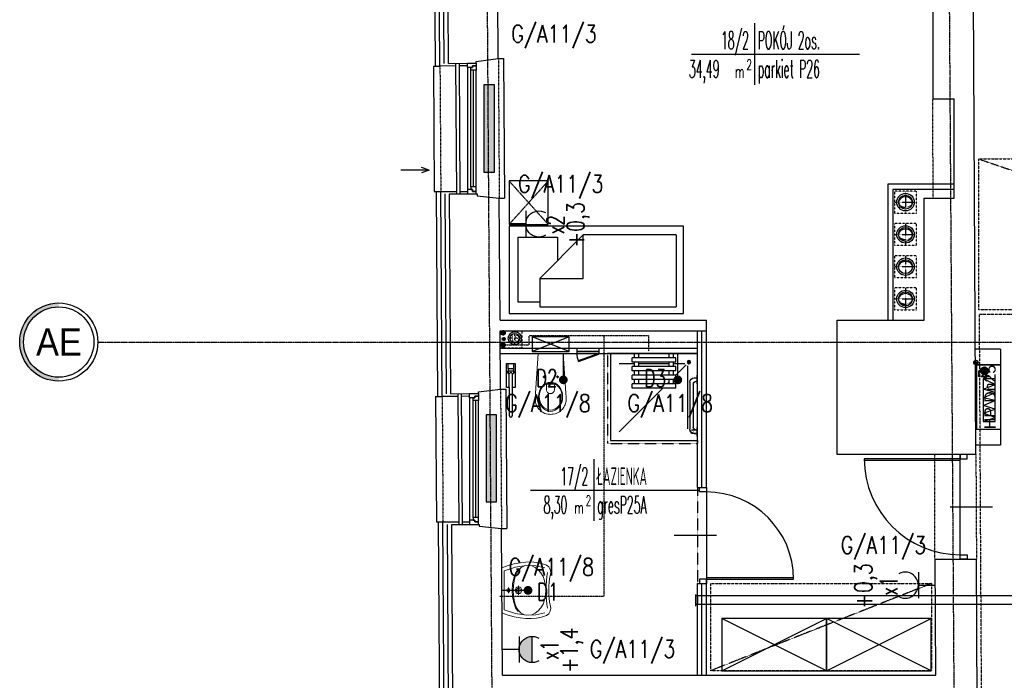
# Model space of a CAD drawing. Header units: inches. Extents: x -145354 to -97635, y 38777 to 78670.
# Tile 141 of 231: x -143289 to -142160, y 60739 to 61496. Entities that reach past the tile are written whole.
import ezdxf
from ezdxf.enums import TextEntityAlignment as Align

# ---------------------------------------------------------------- set-up
doc = ezdxf.new("R2010")
doc.units = ezdxf.units.IN
doc.header["$MEASUREMENT"] = 0
for name, pattern in [('00-inst$0$DASHDOT', [1, 0.5, -0.25, 0, -0.25]), ('CENTER', [2, 1.25, -0.25, 0.25, -0.25]), ('DASHDOT', [1, 0.5, -0.25, 0, -0.25]), ('DASHED', [0.75, 0.5, -0.25]), ('DASHED2', [0.375, 0.25, -0.125]), ('DIVIDE', [31.75, 12.7, -6.35, 0, -6.35, 0, -6.35]), ('HIDDEN', [0.375, 0.25, -0.125])]:
    doc.linetypes.add(name, pattern=pattern)
doc.layers.get('0').update_dxf_attribs({"color": 101})
for name, color, linetype in [('Drz---drzwi', 5, 'Continuous'), ('E-OPIS_POM', 6, 'Continuous'), ('E35', 6, 'Continuous'), ('E50', 3, 'Continuous'), ('Fas-balustrada-widok', 64, 'Continuous'), ('FLUID-W.22', 7, 'Continuous'), ('Ins-kan', 54, 'Continuous'), ('Ins-went', 141, 'Continuous'), ('Ins-went-opis', 141, 'Continuous'), ('Ins-wod', 152, 'Continuous'), ('m-went-wywiew', 1, 'Continuous'), ('Mpoż-rury', 121, 'Continuous'), ('Mppoż-piony-hydranty', 121, 'Continuous'), ('Mw-wc-rury', 160, 'DASHDOT'), ('Okn---okna', 5, 'Continuous'), ('Opis-spadki', 61, 'Continuous'), ('Os-osie glowne', 8, 'CENTER'), ('Os-osie-opis', 8, 'Continuous'), ('piony_K_nr', 240, 'Continuous'), ('Sc-cegla pelna', 32, 'Continuous'), ('Sc-cegla pustak', 42, 'Continuous'), ('Sc-gk', 120, 'Continuous'), ('Sc-gk-hatch', 8, 'Continuous'), ('Sc-izolacja term-obrys', 132, 'Continuous'), ('Sc-izolacja term-styropian', 151, 'STYROPIAN-KA'), ('Sc-nad', 5, 'DASHED2'), ('Sc-nadproza kon', 5, 'DASHED2'), ('stelaż_wc', 64, 'Continuous'), ('Suf-widok', 8, 'Continuous'), ('W-idok', 9, 'Continuous'), ('W-otwor-strop', 126, 'Continuous'), ('Wyp-grzejniki', 56, 'Continuous'), ('Wyp-meble', 155, 'Continuous'), ('Wyp-sanitar', 131, 'Continuous')]:
    doc.layers.add(name, color=color, linetype=linetype)
doc.styles.add('dwg_opis duży', font='ARIAL.TTF', dxfattribs={"width": 0.9})
doc.styles.add('KA wymiar', font='romans.shx', dxfattribs={"width": 0.6})
doc.styles.add('ROMANS', font='romans', dxfattribs={"width": 0.85})
doc.styles.add('TYTUL2', font='ARIAL.TTF')
doc.linetypes.add('BATTING', pattern='A,0.0001,-0.1,[134,ltypeshp.shx,S=0.1,R=0,X=-0.1,Y=0],-0.2,[134,ltypeshp.shx,S=0.1,R=180,X=0.1,Y=0],-0.1', length=0.4001)
doc.linetypes.add('STYROPIAN-KA', pattern='A,0.0001,-0.1,[135,ltypeshp.shx,S=0.1,R=0,X=-0.1,Y=0],0,[135,ltypeshp.shx,S=0.1,R=180,X=0.1,Y=0],-0.1', length=0.2001)

# ---------------------------------------------------------------- blocks, each defined once
blk = doc.blocks.new('pow')
for p, q in [((0, 0.523), (0, -0.523)), ((-1.075, 0), (1.78, 0))]:
    blk.add_line(p, q)
at = {"style": 'KA wymiar', "width": 0.6}
for s, height, p in [('2', 0.18, (-0.139, -0.27)), ('m', 0.21, (-0.333, -0.401))]:
    blk.add_text(s, height=height, dxfattribs=at).set_placement(p)
at = {"style": 'KA wymiar'}
for tag, width, p in [('01', 0.7, (-0.131, 0.084)), ('000.00', 0.6, (-0.364, -0.401))]:
    blk.add_attdef(tag, text='', height=0.3, dxfattribs=dict(at, width=width)).set_placement(p, align=Align.RIGHT)
blk.add_attdef('POMIESZCZENIE', (0.071, 0.084), '', height=0.3, dxfattribs=at)
at = {"style": 'KA wymiar', "width": 0.8}
blk.add_attdef('POSADZKA', (0.071, -0.401), '', height=0.3, dxfattribs=at)
blk = doc.blocks.new('g2')
at = {"layer": 'E35'}
blk.add_line((15, 19.3), (-15, 19.3), dxfattribs=at)
blk.add_arc((0, 34.3), 15, 150, 30, dxfattribs=at)
at = {"layer": 'E50'}
blk.add_line((0, 19.3), (0, 0), dxfattribs=at)
blk = doc.blocks.new('G1')
at = {"layer": 'E35'}
blk.add_hatch(color=256, dxfattribs=at).paths.add_polyline_path([(10, 22.85), (-10, 22.85, 1)])
for p, q in [((-10, 22.85), (10, 22.85)), ((10, 12.85), (-10, 12.85))]:
    blk.add_line(p, q, dxfattribs=at)
blk.add_arc((0, 22.85), 10, 150, 30, dxfattribs=at)
at = {"layer": 'E50'}
blk.add_line((0, 12.85), (0, 0), dxfattribs=at)
blk = doc.blocks.new('loz033')
blk.add_lwpolyline([(0, 200), (100, 200), (100, 0), (0, 0)], close=True)
for points in [[(87, 164.8), (87, 189.4), (12.4, 189.4), (12.4, 144.4), (39.4, 144.4)], [(9.8, 114.8), (59.8, 164.8)], [(59.8, 164.8), (59.8, 114.8), (9.8, 114.8)], [(59.8, 164.8), (92.6, 164.8), (92.6, 8.3)], [(9.8, 8.3), (9.8, 114.8)], [(9.8, 8.3), (92.6, 8.3)]]:
    blk.add_lwpolyline(points)
blk = doc.blocks.new('_szafka_nocna')
blk.add_lwpolyline([(-25, 0), (25, 0), (25, -45), (-25, -45)], close=True)
at = {"linetype": 'DASHED2'}
for points in [[(25, 0), (-25, -45)], [(-25, 0), (25, -45)]]:
    blk.add_lwpolyline(points, dxfattribs=at)
blk = doc.blocks.new('_0630_BRODZIK_NIEPELNOSPRAWNI')
for p, q in [((27.5, -5), (27.5, 0)), ((32.5, -5), (32.5, 0)), ((25, -10), (25, -5)), ((25, -5), (75, -5)), ((25, -10), (75, -10)), ((27.5, -15), (27.5, -10)), ((32.5, -15), (32.5, -10)), ((67.5, -5), (67.5, 0)), ((67.5, -15), (67.5, -10)), ((72.5, -5), (72.5, 0)), ((72.5, -15), (72.5, -10)), ((75, -10), (75, -5)), ((11.2, -86.7), (11.2, -14.3)), ((25, -25), (13.3, -13.3)), ((27.5, -11.6), (14.6, -11.6)), ((25, -20), (25, -15)), ((25, -15), (75, -15)), ((25, -20), (75, -20)), ((27.5, -25), (27.5, -20)), ((67.5, -11.6), (32.5, -11.6)), ((32.5, -25), (32.5, -20)), ((67.5, -25), (67.5, -20)), ((90, -11.6), (72.5, -11.6)), ((72.5, -25), (72.5, -20)), ((75, -20), (75, -15)), ((1, -25), (0, -25)), ((1, -25), (1, -35)), ((3.8, -28.1), (1, -28.1)), ((1.5, -31.9), (1, -31.9)), ((8.8, -33.1), (8.8, -86.9)), ((25, -30), (25, -25)), ((25, -25), (75, -25)), ((25, -30), (75, -30)), ((27.5, -35), (27.5, -30)), ((32.5, -35), (32.5, -30)), ((32.5, -35), (32.5, -30)), ((32.5, -32.5), (32.5, -32.5)), ((35, -35), (32.5, -32.5)), ((67.5, -35), (67.5, -30)), ((72.5, -35), (72.5, -30)), ((75, -30), (75, -25)), ((1, -35), (0, -35)), ((5, -35.4), (5, -84.6)), ((25, -40), (25, -35)), ((25, -35), (75, -35)), ((25, -40), (75, -40)), ((90, -90), (40, -40)), ((75, -40), (75, -35)), ((1, -85), (0, -85)), ((1, -85), (1, -95)), ((1, -88.1), (6.9, -88.1)), ((1.5, -88.1), (1, -88.1)), ((1, -91.9), (6.9, -91.9)), ((3.8, -91.9), (1, -91.9))]:
    blk.add_line(p, q)
blk.add_lwpolyline([(0, 0), (100, 0), (100, -100), (0, -100)], close=True)
at = {"linetype": 'DASHED', "ltscale": 0.5}
blk.add_lwpolyline([(103.5, 0), (103.5, -103.5), (0, -103.5)], dxfattribs=at)
for points in [[(100, 0), (103.5, 0)], [(1, -95), (0, -95)], [(0, -100), (0, -103.5)]]:
    blk.add_lwpolyline(points)
at = {"const_width": 0.35}
blk.add_lwpolyline([(6.9, -88.1, 1), (6.9, -91.9, 1)], format="xyb", close=True, dxfattribs=at)
for radius in [1.9, 0.901]:
    blk.add_circle((10, -10), radius)
for centre, radius, start, end in [((1.5, -35.4), 3.5, 0, 90), ((3.8, -33.1), 5, 0, 90), ((1.5, -84.6), 3.5, 270, 0), ((3.8, -86.9), 5, 270, 0)]:
    blk.add_arc(centre, radius, start, end)
blk = doc.blocks.new('_0630_UMYWALKA_NIEPEŁNOSPRAWNY')
at = {"lineweight": 0}
for points in [[(0, -54), (4.6, -54), (9.4, -54.3), (13.6, -54.7), (16.5, -55.3), (20.4, -56), (24, -55.6), (26.9, -54), (28.9, -51.1), (30.7, -45.5), (31.9, -39.7), (32.5, -33.6), (32.4, -27.4), (31.7, -20.9), (30.3, -14.2), (28.4, -7.2), (25.8, 0), (0, 0), (-25.8, 0), (-28.4, -7.2), (-30.3, -14.2), (-31.7, -20.9), (-32.4, -27.4), (-32.5, -33.6), (-31.9, -39.7), (-30.7, -45.5), (-28.9, -51.1), (-26.9, -54), (-24, -55.6), (-20.4, -56), (-16.5, -55.3), (-13.6, -54.7), (-9.4, -54.3), (-4.6, -54), (0, -54)], [(0, -5.7), (0.7, -5.9), (1.2, -6.2), (1.6, -6.8), (1.8, -7.5), (1.6, -8.2), (1.2, -8.7), (0.7, -9.1), (0, -9.2), (-0.7, -9.1), (-1.2, -8.7), (-1.6, -8.2), (-1.8, -7.5), (-1.6, -6.8), (-1.2, -6.2), (-0.7, -5.9), (0, -5.7)], [(0, -15.3), (1.5, -15.6), (2.7, -16.4), (3.5, -17.6), (3.8, -19), (3.5, -20.5), (2.7, -21.7), (1.5, -22.5), (0, -22.8), (-1.5, -22.5), (-2.7, -21.7), (-3.5, -20.5), (-3.8, -19), (-3.5, -17.6), (-2.7, -16.4), (-1.5, -15.6), (0, -15.3)], [(0, -16.7), (0.9, -16.9), (1.6, -17.4), (2.1, -18.1), (2.3, -19), (2.1, -19.9), (1.6, -20.6), (0.9, -21.1), (0, -21.3), (-0.9, -21.1), (-1.6, -20.6), (-2.1, -19.9), (-2.3, -19), (-2.1, -18.1), (-1.6, -17.4), (-0.9, -16.9), (0, -16.7)]]:
    blk.add_lwpolyline(points, close=True, dxfattribs=at)
for points in [[(25.7, -49.3), (28.1, -39), (28.5, -27.7), (26.6, -15.6), (22.5, -2.8), (0, -2.8), (-22.5, -2.8), (-26.6, -15.6), (-28.5, -27.7), (-28.1, -39), (-25.7, -49.3)], [(-3.3, -7.5), (3.3, -7.5)], [(0, -10.7), (0, -4.2)], [(-28.4, -30.1), (-27.9, -25.8), (-26.2, -22.2), (-23.5, -19.3), (-20, -16.9), (-15.8, -15.2), (-10.9, -14), (-5.6, -13.3), (0.1, -13), (5.7, -13.3), (11.1, -14), (15.9, -15.2), (20.1, -16.9), (23.6, -19.3), (26.3, -22.2), (28, -25.8), (28.6, -30.1)], [(-24.3, -18.7), (-19.8, -15.7), (-14, -13.6), (-7.3, -12.4), (0.1, -12), (7.4, -12.4), (14.1, -13.6), (19.9, -15.7), (24.4, -18.7)], [(5.3, -19), (-5.3, -19)], [(0, -24.3), (0, -13.8)], [(-28.4, -30.1), (-27.9, -34.4), (-26.2, -38.3), (-23.5, -41.8), (-20, -44.8), (-15.8, -47.2), (-11, -49), (-5.7, -50.2), (0, -50.6), (5.7, -50.2), (11, -49), (15.8, -47.2), (20.1, -44.8), (23.6, -41.8), (26.3, -38.3), (28, -34.4), (28.6, -30.1)], [(20.6, -52.5), (15.9, -51.6), (10.9, -51.1), (5.5, -50.7), (0, -50.5), (-5.5, -50.7), (-10.8, -51.1), (-15.9, -51.6), (-20.6, -52.5)]]:
    blk.add_lwpolyline(points, dxfattribs=at)
at = {"lineweight": 0, "const_width": 0.282}
for points in [[(-0.1, -20.4), (-0.1, -20.4)], [(-0.1, -21.4), (-0.1, -21.4)]]:
    blk.add_lwpolyline(points, dxfattribs=at)
blk = doc.blocks.new('_0630_DRZWI_100')
at = {"ltscale": 25}
for p, q in [((-4, -5), (-4, 0)), ((-4, 0), (-4, -5)), ((4, 0), (-4, 0)), ((4, -5), (4, 0)), ((4, -5), (4, 0)), ((-4, -105), (-4, -5)), ((-4, -5), (4, -5)), ((-15.7, -55), (32.9, -55)), ((-4, -105), (4, -105)), ((-4, -110), (-4, -105)), ((4, -110), (-4, -110)), ((4, -105), (4, -110)), ((4, -105), (4, -110))]:
    blk.add_line(p, q, dxfattribs=at)
at = {"ltscale": 7}
for p, q in [((-4, -5), (-104, -5)), ((-4, -6.8), (-104, -6.8))]:
    blk.add_line(p, q, dxfattribs=at)
blk.add_arc((-4, -5), 100, 180, 270)
blk = doc.blocks.new('_GJKHGJ')
at = {"ltscale": 25}
for p, q in [((-8, -5), (-8, 0)), ((-8, 0), (-8, -5)), ((0, 0), (-8, 0)), ((0, -5), (0, 0)), ((0, -5), (0, 0)), ((-8, -115), (-8, -5)), ((-8, -5), (0, -5)), ((-19.7, -60), (28.9, -60)), ((-8, -115), (0, -115)), ((-8, -120), (-8, -115)), ((0, -120), (-8, -120)), ((0, -115), (0, -120)), ((0, -115), (0, -120))]:
    blk.add_line(p, q, dxfattribs=at)
at = {"ltscale": 7}
for p, q in [((-8, -5), (-118, -5)), ((-8, -6.8), (-118, -6.8))]:
    blk.add_line(p, q, dxfattribs=at)
blk.add_arc((-8, -5), 110, 180, 270)
blk = doc.blocks.new('pion')
at = {"layer": 'Mpoż-rury', "color": 8}
for p, q in [((61204.1, 11079.3), (61204.1, 11073.3)), ((61201.1, 11076.3), (61207.1, 11076.3))]:
    blk.add_line(p, q, dxfattribs=at)
blk.add_circle((61204.1, 11076.3), 2.55, dxfattribs=at)
at = {"layer": 'Mpoż-rury'}
blk.add_circle((61204.1, 11076.3), 2, dxfattribs=at)
blk = doc.blocks.new('ramiak_okna')
at = {"layer": 'Okn---okna'}
for p, q in [((145, 10), (5, 10)), ((8, 6), (142, 6)), ((8, 3), (142, 3)), ((8, 0), (142, 0))]:
    blk.add_line(p, q, dxfattribs=at)
for points in [[(5, 10), (0, 10), (0, 0), (3, 0), (3, 4), (5, 4)], [(8, 6), (5, 6), (5, 4), (3, 4), (3, 0), (5, 0), (8, 0)], [(142, 6), (145, 6), (145, 4), (147, 4), (147, 0), (145, 0), (142, 0)], [(145, 10), (150, 10), (150, 0), (147, 0), (147, 4), (145, 4)]]:
    blk.add_lwpolyline(points, close=True, dxfattribs=at)
blk = doc.blocks.new('_gslkflhklgj')
at = {"linetype": '00-inst$0$DASHDOT', "ltscale": 5}
for p, q in [((7.5, 0), (-7.5, 0)), ((0, -7.5), (0, 7.5))]:
    blk.add_line(p, q, dxfattribs=at)
for radius in [7.5, 5.5]:
    blk.add_circle((0, 0), radius)
blk = doc.blocks.new('HP25')
at = {"layer": 'Mppoż-piony-hydranty'}
for p, q in [((-1492.3, 1506), (-1492.3, 1533)), ((-1492.3, 1533), (-1418.3, 1533)), ((-1469.7, 1527.1), (-1476.3, 1513.2)), ((-1427.4, 1527.1), (-1476.3, 1527.1)), ((-1476.3, 1527.1), (-1476.3, 1513.2)), ((-1464.4, 1513.2), (-1469.7, 1527.1)), ((-1460.5, 1527.1), (-1464.4, 1513.2)), ((-1454.5, 1513.2), (-1460.5, 1527.1)), ((-1451.5, 1527.1), (-1454.5, 1513.2)), ((-1445.9, 1513.2), (-1451.5, 1527.1)), ((-1441.6, 1527.1), (-1445.9, 1513.2)), ((-1437, 1513.2), (-1441.6, 1527.1)), ((-1432, 1527.1), (-1437, 1513.2)), ((-1427.4, 1513.2), (-1432, 1527.1)), ((-1427.4, 1513.2), (-1427.4, 1527.1)), ((-1418.3, 1533), (-1418.3, 1506)), ((-1489.8, 1515.2), (-1484.9, 1510.4)), ((-1489.8, 1514.9), (-1485.2, 1510.4)), ((-1489.8, 1514.7), (-1485.5, 1510.3)), ((-1489.8, 1514.4), (-1485.8, 1510.4)), ((-1489.7, 1515.7), (-1484.4, 1510.5)), ((-1489.7, 1515.4), (-1484.7, 1510.4)), ((-1489.7, 1514), (-1486.1, 1510.4)), ((-1489.7, 1513.7), (-1486.4, 1510.5)), ((-1489.6, 1515.9), (-1484.2, 1510.5)), ((-1489.5, 1516.3), (-1483.8, 1510.7)), ((-1489.5, 1516.1), (-1484, 1510.6)), ((-1489.4, 1516.5), (-1483.6, 1510.7)), ((-1489.3, 1516.7), (-1483.4, 1510.8)), ((-1489.2, 1516.9), (-1483.2, 1510.9)), ((-1489.1, 1517.1), (-1483.1, 1511)), ((-1489, 1517.2), (-1482.9, 1511.2)), ((-1488.8, 1517.4), (-1482.7, 1511.3)), ((-1488.7, 1517.6), (-1482.6, 1511.4)), ((-1488.6, 1517.7), (-1482.4, 1511.5)), ((-1488.4, 1517.9), (-1482.3, 1511.7)), ((-1488.3, 1518), (-1482.1, 1511.8)), ((-1488.1, 1518.1), (-1482, 1512)), ((-1488, 1518.2), (-1481.9, 1512.1)), ((-1487.8, 1518.4), (-1481.8, 1512.3)), ((-1487.6, 1518.5), (-1481.7, 1512.5)), ((-1487.5, 1518.6), (-1481.6, 1512.7)), ((-1487.3, 1518.7), (-1481.5, 1512.9)), ((-1487.1, 1518.7), (-1481.4, 1513.1)), ((-1486.9, 1518.8), (-1481.3, 1513.3)), ((-1486.7, 1518.9), (-1481.2, 1513.5)), ((-1486.4, 1519), (-1481.2, 1513.7)), ((-1486.2, 1519), (-1481.1, 1513.9)), ((-1486, 1519), (-1481.1, 1514.2)), ((-1485.7, 1519.1), (-1481.1, 1514.4)), ((-1485.4, 1519.1), (-1481.1, 1514.7)), ((-1485.1, 1519.1), (-1481.1, 1515)), ((-1484.8, 1519), (-1481.1, 1515.3)), ((-1484.5, 1519), (-1481.2, 1515.7)), ((-1484.1, 1518.9), (-1481.3, 1516.1)), ((-1483.6, 1518.7), (-1481.5, 1516.5)), ((-1483, 1518.3), (-1481.8, 1517.2)), ((-1480.9, 1514.4), (-1478.9, 1510.4)), ((-1479.1, 1520.4), (-1477.5, 1513.4)), ((-1478.9, 1510.4), (-1479.1, 1520.4)), ((-1477.5, 1513.4), (-1477, 1517.5)), ((-1418.3, 1506), (-1492.3, 1506)), ((-1489.6, 1513.3), (-1486.8, 1510.6)), ((-1489.4, 1512.8), (-1487.3, 1510.8)), ((-1488.9, 1512.1), (-1488, 1511.2)), ((-1485.3, 1510.5), (-1485.3, 1507.7)), ((-1485.3, 1507.7), (-1478.5, 1507.7)), ((-1476.3, 1513.2), (-1427.4, 1513.2))]:
    blk.add_line(p, q, dxfattribs=at)
blk.add_circle((-1485.4, 1514.7), 4.36, dxfattribs=at)
blk = doc.blocks.new('_0630_WC_NIEPEŁNOSPRAWNY')
at = {"lineweight": 0}
for p, q in [((-14.3, 0), (-17.5, -45.7)), ((-14.3, 0), (14.3, 0)), ((14.3, 0), (17.2, -45.7)), ((-8, -27), (-9.4, -27)), ((-8, -27), (-8, -25.5)), ((-8, -27), (-6.5, -27)), ((-8, -27), (-8, -28.4)), ((7.5, -27), (6.1, -27)), ((7.5, -27), (7.5, -25.5)), ((7.5, -27), (9, -27)), ((7.5, -27), (7.5, -28.4)), ((-4.4, -36.5), (-4.4, -41.8)), ((-3.5, -35.2), (4, -35.2)), ((4.9, -36.5), (4.9, -41.8)), ((-17.5, -45.7), (-17.8, -50.1)), ((-17.8, -50.1), (-17.8, -54.7)), ((-17.8, -54.7), (-17.5, -56.1)), ((-17.5, -56.1), (-17.1, -57.5)), ((17.5, -56.1), (17.1, -57.5)), ((17.2, -45.7), (17.5, -50.1)), ((17.5, -50.1), (17.5, -54.7)), ((17.5, -54.7), (17.5, -56.1)), ((-17.1, -57.5), (-16.6, -58.9)), ((-16.6, -58.9), (-16, -60.3)), ((-16, -60.3), (-15.2, -61.6)), ((-15.2, -61.6), (-14.4, -62.8)), ((-14.4, -62.8), (-13.4, -64)), ((-13.4, -64), (-11.8, -65.6)), ((-11.8, -65.6), (-10, -66.9)), ((-10, -66.9), (-8.7, -67.7)), ((-8.7, -67.7), (-6.5, -68.8)), ((8.7, -67.7), (6.5, -68.8)), ((10, -66.9), (8.7, -67.7)), ((11.8, -65.6), (10, -66.9)), ((13.4, -64), (11.8, -65.6)), ((14.4, -62.8), (13.4, -64)), ((15.2, -61.6), (14.4, -62.8)), ((16, -60.3), (15.2, -61.6)), ((16.6, -58.9), (16, -60.3)), ((17.1, -57.5), (16.6, -58.9)), ((-6.5, -68.8), (-5.1, -69.2)), ((-5.1, -69.2), (-3, -69.7)), ((-3, -69.7), (-1.5, -69.9)), ((-1.5, -69.9), (0, -70)), ((1.5, -69.9), (0, -70)), ((3, -69.7), (1.5, -69.9)), ((5.1, -69.2), (3, -69.7)), ((6.5, -68.8), (5.1, -69.2))]:
    blk.add_line(p, q, dxfattribs=at)
for centre, radius, start, end in [((-3.2, -36.4), 1.2, 102.2339, 185.8899), ((0.3, -41.5), 4.7, 182.8022, 357.1978), ((3.7, -36.4), 1.2, 354.1101, 77.7661)]:
    blk.add_arc(centre, radius, start, end, dxfattribs=at)
for centre, major_axis, ratio in [((0.1, -49.8), (0, -16.8), 0.823529), ((0.1, -49.5), (0, -15.5), 0.845174)]:
    blk.add_ellipse(centre, major_axis=major_axis, ratio=ratio, dxfattribs=at)
for centre in [(-8, -27), (7.5, -27)]:
    blk.add_ellipse(centre, major_axis=(0.599, 0.599), ratio=1, start_param=5.497787, end_param=11.780972, dxfattribs=at)
blk = doc.blocks.new('0630_STRZAŁKA')
at = {"ltscale": 0.5}
for points in [[(0, 0), (-3, -8.6)], [(0, 0), (0, -32.4)], [(0, 0), (3, -8.6)]]:
    blk.add_lwpolyline(points, dxfattribs=at)
blk = doc.blocks.new('grzejnik_100')
at = {"layer": 'Wyp-grzejniki'}
h = blk.add_hatch(dxfattribs=at)
h.set_pattern_fill('DOTS', color=256, scale=0.5, style=0)
h.set_pattern_definition([(0, (-77492.90915, 37823.9399), (0.396875, 0.79375), [0, -0.79375])])
h.paths.add_polyline_path([(0, -100), (12, -100), (12, 0), (0, 0)])
blk.add_lwpolyline([(12, 0), (0, 0), (0, -100), (12, -100)], close=True, dxfattribs=at)
blk = doc.blocks.new('W160')
at = {"layer": 'm-went-wywiew', "color": 254, "linetype": 'HIDDEN'}
for p, q in [((-141996.4, 41106.1), (-141996.4, 41081.6)), ((-142008.7, 41093.8), (-141984.1, 41093.8))]:
    blk.add_line(p, q, dxfattribs=at)
at = {"layer": 'm-went-wywiew', "color": 254}
blk.add_circle((-141996.4, 41093.8), 10, dxfattribs=at)
at = {"layer": 'm-went-wywiew'}
blk.add_circle((-141996.4, 41093.8), 8, dxfattribs=at)
blk = doc.blocks.new('_opis_osi')
blk.add_hatch(color=256).paths.add_polyline_path([(32, -32), (28.8, -32, -1), (-28.8, -32), (-32, -32, 1)])
for radius in [32, 28.8]:
    blk.add_circle((0, -32), radius)
at = {"style": 'dwg_opis duży', "width": 0.9}
blk.add_attdef('AXNAMEV', text='', height=22.4, rotation=90, dxfattribs=at).set_placement((0, -32), align=Align.MIDDLE_CENTER)
blk = doc.blocks.new('*U1790')
at = {"color": 0, "linetype": 'ByBlock', "lineweight": -2}
blk.add_circle((0, 0), 80, dxfattribs=at)
at = {"color": 4, "linetype": 'DASHED'}
blk.add_ellipse((0, 0), major_axis=(0, 80), ratio=0.75, start_param=0, end_param=3.141593, dxfattribs=at)
blk = doc.blocks.new('*U1789')
at = {"color": 0, "linetype": 'ByBlock', "lineweight": -2}
blk.add_circle((0, 0), 80, dxfattribs=at)
at = {"color": 4, "linetype": 'DASHED'}
blk.add_ellipse((0, 0), major_axis=(0, 80), ratio=0.75, start_param=0, end_param=3.141593, dxfattribs=at)
at = {"color": 4, "linetype": 'Continuous'}
blk.add_ellipse((0, 0), major_axis=(0, 80), ratio=0.75, start_param=3.141593, end_param=6.283185, dxfattribs=at)
blk = doc.blocks.new('*U1780')
at = {"color": 0, "linetype": 'ByBlock', "lineweight": -2}
blk.add_circle((0, 0), 80, dxfattribs=at)
at = {"color": 4, "linetype": 'DASHED'}
blk.add_ellipse((0, 0), major_axis=(0, 80), ratio=0.75, start_param=0, end_param=3.141593, dxfattribs=at)
at = {"color": 4, "linetype": 'Continuous'}
blk.add_ellipse((0, 0), major_axis=(0, 80), ratio=0.75, start_param=3.141593, end_param=6.283185, dxfattribs=at)
blk = doc.blocks.new('*U1781')
at = {"color": 0, "linetype": 'ByBlock', "lineweight": -2}
blk.add_circle((0, 0), 80, dxfattribs=at)
at = {"color": 4, "linetype": 'Continuous'}
blk.add_ellipse((0, 0), major_axis=(0, 80), ratio=0.75, start_param=3.141593, end_param=6.283185, dxfattribs=at)
blk = doc.blocks.new('*U1779')
at = {"color": 0, "linetype": 'ByBlock', "lineweight": -2}
blk.add_circle((0, 0), 80, dxfattribs=at)
at = {"color": 4, "linetype": 'DASHED'}
blk.add_ellipse((0, 0), major_axis=(0, 80), ratio=0.75, start_param=0, end_param=3.141593, dxfattribs=at)
blk = doc.blocks.new('*U1782')
at = {"color": 0, "linetype": 'ByBlock', "lineweight": -2}
blk.add_circle((0, 0), 80, dxfattribs=at)
at = {"color": 4, "linetype": 'Continuous'}
blk.add_ellipse((0, 0), major_axis=(0, 80), ratio=0.75, start_param=3.141593, end_param=6.283185, dxfattribs=at)
blk = doc.blocks.new('rewizja')
at = {"layer": 'Wyp-meble'}
for p, q in [((-25, 6), (-25, 0)), ((-25, 6), (0, 6)), ((-25, 4), (-25, 2)), ((0, 2), (-25, 2)), ((0, 6), (0, 0)), ((0, 0), (-25, 0))]:
    blk.add_line(p, q, dxfattribs=at)
blk.add_lwpolyline([(-23.2, -9.5), (0.3, -0.9), (0, 0), (-23.5, -8.6)], close=True, dxfattribs=at)
blk.add_arc((0, 0), 25, 180, 202.2924, dxfattribs=at)
blk = doc.blocks.new('pion_woda')
at = {"layer": 'Ins-wod'}
for p, q in [((3, 0), (-3, 0)), ((0, 3), (0, -3))]:
    blk.add_line(p, q, dxfattribs=at)
for radius in [2.55, 2]:
    blk.add_circle((0, 0), radius, dxfattribs=at)
blk = doc.blocks.new('pion_mały')
at = {"layer": 'Ins-wod'}
for p, q in [((0, 2.1), (0, -2.1)), ((2.1, 0), (-2.1, 0))]:
    blk.add_line(p, q, dxfattribs=at)
for radius in [1.79, 1.4]:
    blk.add_circle((0, 0), radius, dxfattribs=at)
blk = doc.blocks.new('piony_W')
for name, p in [('pion_woda', (-6.9, 0.8)), ('pion_mały', (0, 0)), ('pion_woda', (6.9, 0.8))]:
    blk.add_blockref(name, p)
blk = doc.blocks.new('barierka_stojąca')
at = {"layer": 'Wyp-sanitar'}
for p, q in [((0, -27.4), (0, 0)), ((0, 0), (10, 0)), ((2, -6), (2, 0)), ((2, 0), (8, 0)), ((8, 0), (8, -6)), ((10, 0), (10, -27.4)), ((0.8, -9.5), (0.7, -9.5)), ((0.7, -9.5), (0.7, -9.5)), ((0.7, -9.5), (0.7, -9.6)), ((0.7, -9.6), (0.7, -9.6)), ((0.7, -9.6), (0.7, -9.7)), ((0.7, -9.7), (0.7, -9.7)), ((0.7, -9.7), (0.7, -9.8)), ((0.7, -9.8), (0.7, -9.9)), ((0.7, -9.9), (0.7, -9.9)), ((0.7, -9.9), (0.7, -10)), ((0.7, -10), (0.7, -10)), ((0.7, -10), (0.7, -10.1)), ((0.7, -10.1), (0.7, -10.1)), ((0.7, -10.1), (0.8, -10.1)), ((0.9, -9.3), (0.8, -9.4)), ((0.8, -9.4), (0.8, -9.4)), ((0.8, -9.4), (0.8, -9.5)), ((0.8, -10.1), (0.8, -10.2)), ((0.8, -10.2), (0.8, -10.2)), ((0.8, -10.2), (0.9, -10.2)), ((1, -9.3), (0.9, -9.3)), ((0.9, -9.3), (0.9, -9.3)), ((0.9, -10.2), (0.9, -10.3)), ((0.9, -10.3), (1, -10.3)), ((1.1, -9.3), (1, -9.3)), ((1, -9.3), (1, -9.3)), ((1, -10.3), (1, -10.3)), ((1, -10.3), (1.1, -10.3)), ((1.2, -9.3), (1.1, -9.3)), ((1.1, -9.3), (1.1, -9.3)), ((1.1, -10.3), (1.1, -10.3)), ((1.2, -9.1), (1.2, -10.5)), ((1.7, -9.1), (1.2, -9.1)), ((1.2, -9.3), (1.2, -9.3)), ((1.2, -9.4), (1.7, -9.4)), ((1.2, -10.2), (1.7, -10.2)), ((1.2, -10.5), (1.7, -10.5)), ((1.7, -10.5), (1.7, -9.1)), ((8, -6), (2, -6)), ((2, -6), (2, -11.5)), ((2, -8.2), (8, -8.2)), ((3.3, -11.5), (5, -9.8)), ((5, -9.8), (6.6, -11.5)), ((8, -6), (8, -11.5)), ((8.3, -9.1), (8.3, -10.5)), ((8.8, -9.1), (8.3, -9.1)), ((8.8, -9.4), (8.3, -9.4)), ((8.8, -10.2), (8.3, -10.2)), ((8.3, -10.5), (8.8, -10.5)), ((8.8, -10.5), (8.8, -9.1)), ((8.8, -9.3), (8.8, -9.3)), ((8.8, -9.3), (8.8, -9.3)), ((8.8, -9.3), (8.9, -9.3)), ((8.9, -10.3), (8.8, -10.3)), ((8.9, -9.3), (8.9, -9.3)), ((8.9, -9.3), (9, -9.3)), ((9, -10.3), (8.9, -10.3)), ((8.9, -10.3), (8.9, -10.3)), ((9, -9.3), (9, -9.3)), ((9, -9.3), (9.1, -9.3)), ((9.1, -10.2), (9, -10.3)), ((9, -10.3), (9, -10.3)), ((9.1, -9.3), (9.1, -9.4)), ((9.1, -9.4), (9.2, -9.4)), ((9.2, -10.2), (9.1, -10.2)), ((9.1, -10.2), (9.1, -10.2)), ((9.2, -9.4), (9.2, -9.5)), ((9.2, -9.5), (9.2, -9.5)), ((9.2, -9.5), (9.3, -9.5)), ((9.3, -10.1), (9.2, -10.1)), ((9.2, -10.1), (9.2, -10.1)), ((9.2, -10.1), (9.2, -10.2)), ((9.3, -9.5), (9.3, -9.6)), ((9.3, -9.6), (9.3, -9.6)), ((9.3, -9.6), (9.3, -9.7)), ((9.3, -9.7), (9.3, -9.7)), ((9.3, -9.7), (9.3, -9.8)), ((9.3, -9.8), (9.3, -9.9)), ((9.3, -9.9), (9.3, -9.9)), ((9.3, -9.9), (9.3, -10)), ((9.3, -10), (9.3, -10)), ((9.3, -10), (9.3, -10.1)), ((2, -11.5), (3.3, -11.5)), ((3.3, -27.4), (3.3, -11.5)), ((6.6, -11.5), (6.6, -27.4)), ((6.6, -11.5), (8, -11.5)), ((3.3, -27.4), (0, -27.4)), ((3.3, -27.4), (3.3, -59.9)), ((10, -27.4), (6.6, -27.4)), ((6.6, -27.4), (6.6, -59.9))]:
    blk.add_line(p, q, dxfattribs=at)
blk.add_arc((5, -59.9), 1.65, 180, 0, dxfattribs=at)

msp = doc.modelspace()

# ---------------------------------------------------------------- linework, layer by layer
at = {"layer": 'E35'}
for p, q in [((-142665.45, 61083.2), (-142665.45, 61113.2)), ((-142534.15, 61083.2), (-142534.15, 61113.2)), ((-142735.97, 60841.8), (-142705.97, 60841.8))]:
    msp.add_line(p, q, dxfattribs=at)
at = {"layer": 'E35', "const_width": 5}
for points in [[(-142665.45, 61085.7, 1), (-142665.45, 61080.7, 1)], [(-142534.15, 61085.7, 1), (-142534.15, 61080.7, 1)], [(-142705.97, 60844.3, -1), (-142705.97, 60839.3, -1)]]:
    msp.add_lwpolyline(points, format="xyb", close=True, dxfattribs=at)
at = {"layer": 'Fas-balustrada-widok'}
for p, q in [((-142789, 61446.21), (-142788, 61296.37)), ((-142785, 61446.24), (-142784, 61296.37)), ((-142786.47, 61067.22), (-142785.47, 60917.38)), ((-142782.47, 61067.25), (-142781.47, 60917.38))]:
    msp.add_line(p, q, dxfattribs=at)
at = {"layer": 'Ins-went'}
for p, q in [((-142513.42, 60823.69), (-142513.42, 60837.19)), ((-142511.42, 60835.44), (-142513.42, 60835.44)), ((-142511.42, 60825.44), (-142511.42, 60835.44)), ((-142109.82, 60835.44), (-142511.42, 60835.44)), ((-142511.42, 60835.44), (-142511.42, 60825.44)), ((-142511.42, 60825.44), (-142513.42, 60825.44)), ((-142109.82, 60825.44), (-142511.42, 60825.44))]:
    msp.add_line(p, q, dxfattribs=at)
at = {"layer": 'Mw-wc-rury', "ltscale": 0.8}
for p, q in [((-142704.57, 61123.17), (-142704.57, 61133.92)), ((-142704.57, 61133.92), (-142567.67, 61133.92)), ((-142618.72, 60835.13), (-142618.72, 61133.92)), ((-142567.67, 61133.92), (-142567.67, 61116.09)), ((-142732.55, 61123.17), (-142704.57, 61123.17)), ((-142738.31, 60835.13), (-142618.72, 60835.13))]:
    msp.add_line(p, q, dxfattribs=at)
at = {"layer": 'Os-osie glowne'}
for p, q in [((-142728.57, 57943.12), (-142756.37, 62104.61)), ((-142198.56, 57943.12), (-142226.36, 62104.61))]:
    msp.add_line(p, q, dxfattribs=at)
msp.add_lwpolyline([(-143199.4, 61126.54), (-138010.88, 61126.54)], dxfattribs=at)
at = {"layer": 'Sc-cegla pelna'}
for p, q in [((-142740.01, 61451.54), (-142741.41, 61661.55)), ((-142241.79, 61661.55), (-142241.79, 61405.55)), ((-142192.27, 60997.57), (-142195.87, 61661.55)), ((-142241.79, 61405.55), (-142217.22, 61405.55)), ((-142738, 61151.55), (-142738.94, 61291.55)), ((-142251.41, 61151.55), (-142251.41, 61291.55)), ((-142251.41, 61291.55), (-142217.22, 61291.55)), ((-142738, 61151.55), (-142501.41, 61151.55)), ((-142501.41, 61139.55), (-142501.41, 61151.55)), ((-142351.41, 61151.55), (-142251.41, 61151.55)), ((-142351.41, 60997.55), (-142351.41, 61151.55)), ((-142737.48, 61072.55), (-142737.92, 61139.55)), ((-142737.92, 61139.55), (-142501.41, 61139.55)), ((-142192.27, 60997.57), (-142351.41, 60997.55)), ((-142735.29, 60744.61), (-142736.41, 60912.55)), ((-142238.27, 60744.61), (-142239.16, 60877.57)), ((-142239.16, 60877.57), (-142191.62, 60877.57)), ((-142190.67, 60702.55), (-142191.62, 60877.57))]:
    msp.add_line(p, q, dxfattribs=at)
for points in [[(-142797, 61446.16), (-142798.83, 61718.55), (-142511.79, 61718.55)], [(-142797, 61446.16), (-142765.46, 61446.37), (-142765.47, 61448.37), (-142740.01, 61451.54)], [(-142217.22, 61291.55), (-142217.22, 61405.55)], [(-142796, 61296.37), (-142764.45, 61296.38), (-142764.44, 61294.38), (-142738.93, 61291.55)], [(-142794.47, 61067.17), (-142796, 61296.37)], [(-142251.41, 61151.55), (-142251.41, 61291.55)], [(-142794.47, 61067.17), (-142762.92, 61067.38), (-142762.93, 61069.38), (-142737.48, 61072.55)], [(-142793.47, 60917.38), (-142761.92, 60917.38), (-142761.9, 60915.38), (-142736.39, 60912.55)], [(-142791.64, 60643.67), (-142793.47, 60917.38)], [(-142735.29, 60744.61), (-142478.9, 60744.61)], [(-142478.9, 60744.61), (-142238.27, 60744.61)]]:
    msp.add_lwpolyline(points, dxfattribs=at)
at = {"layer": 'Sc-cegla pustak'}
for p, q in [((-142164.1, 61118.32), (-142192.93, 61118.32)), ((-142164.1, 61118.32), (-142164.1, 61100.32)), ((-142164.1, 61100.32), (-142192.83, 61100.32)), ((-142164.1, 61026.32), (-142192.43, 61026.32)), ((-142164.1, 61026.32), (-142164.1, 61008.32)), ((-142164.1, 61008.32), (-142192.33, 61008.32))]:
    msp.add_line(p, q, dxfattribs=at)
at = {"layer": 'Sc-gk'}
for p, q in [((-142293.45, 61307.67), (-142293.45, 61151.55)), ((-142217.22, 61307.67), (-142293.45, 61307.67)), ((-142287.45, 61301.67), (-142287.45, 61151.55)), ((-142217.22, 61301.67), (-142287.45, 61301.67)), ((-142511.41, 60959.61), (-142511.41, 61139.55)), ((-142501.41, 60959.61), (-142501.41, 61139.55)), ((-142737.75, 61119.55), (-142511.41, 61119.55)), ((-142737.75, 61113.55), (-142511.41, 61113.55)), ((-142511.41, 60744.61), (-142511.41, 60849.61)), ((-142501.41, 60744.61), (-142501.41, 60849.61))]:
    msp.add_line(p, q, dxfattribs=at)
for points in [[(-142511.41, 60959.61), (-142501.41, 60959.61)], [(-142511.41, 60849.61), (-142501.41, 60849.61)]]:
    msp.add_lwpolyline(points, dxfattribs=at)
at = {"layer": 'Sc-gk-hatch', "linetype": 'BATTING', "ltscale": 0.22}
for p, q in [((-142506.41, 60959.61), (-142506.41, 61139.55)), ((-142506.41, 60744.61), (-142506.41, 60849.61))]:
    msp.add_line(p, q, dxfattribs=at)
at = {"layer": 'Sc-izolacja term-obrys'}
for points in [[(-142788.98, 61443.21), (-142806.98, 61443.09), (-142808.89, 61728.55), (-142508.79, 61728.55), (-142508.79, 61710.55)], [(-142775.46, 61443.31), (-142784.98, 61443.24)], [(-142786.45, 61064.22), (-142804.45, 61064.1), (-142806.02, 61299.37), (-142788.02, 61299.37)], [(-142784.02, 61299.37), (-142775.46, 61299.37)], [(-142772.93, 61064.31), (-142782.45, 61064.25)], [(-142783.62, 60640.72), (-142801.62, 60640.6), (-142803.49, 60920.38), (-142785.49, 60920.38)], [(-142781.49, 60920.38), (-142772.93, 60920.38)]]:
    msp.add_lwpolyline(points, dxfattribs=at)
at = {"layer": 'Sc-izolacja term-styropian', "linetype": 'BATTING', "ltscale": 0.25}
for points in [[(-142802, 61446.13), (-142803.86, 61723.55), (-142511.79, 61723.55)], [(-142799.47, 61067.13), (-142801, 61296.34)], [(-142796.64, 60643.63), (-142798.47, 60917.34)]]:
    msp.add_lwpolyline(points, dxfattribs=at)
at = {"layer": 'Sc-nad'}
msp.add_line((-142511.41, 60959.61), (-142511.41, 60849.61), dxfattribs=at)
at = {"layer": 'Sc-nadproza kon', "linetype": 'DASHDOT', "ltscale": 0.5}
for p, q in [((-142740.01, 61451.54), (-142738.93, 61291.55)), ((-142806.98, 61443.09), (-142806.02, 61299.37)), ((-142241.22, 61291.55), (-142241.79, 61405.55)), ((-142804.45, 61064.1), (-142803.49, 60920.38)), ((-142737.48, 61072.55), (-142736.39, 60912.55))]:
    msp.add_line(p, q, dxfattribs=at)
for points in [[(-142239.16, 60877.57), (-142239.3, 60997.56)], [(-142192.27, 60997.57), (-142191.62, 60877.57)]]:
    msp.add_lwpolyline(points, dxfattribs=at)
at = {"layer": 'stelaż_wc', "ltscale": 5}
for p, q in [((-142658.75, 61115.55), (-142701.25, 61132.55)), ((-142658.75, 61132.55), (-142701.25, 61115.55))]:
    msp.add_line(p, q, dxfattribs=at)
msp.add_lwpolyline([(-142701.25, 61115.55), (-142658.75, 61115.55), (-142658.75, 61132.55), (-142701.25, 61132.55)], close=True, dxfattribs=at)
at = {"layer": 'Suf-widok', "linetype": 'DIVIDE', "ltscale": 0.02}
for p, q in [((-142189.03, 61336.49), (-141681.64, 61163.54)), ((-142174.44, 58632.13), (-142188.15, 61158.54)), ((-142243.27, 60849.61), (-142496.41, 60749.61))]:
    msp.add_line(p, q, dxfattribs=at)
for points in [[(-142189.03, 61336.49), (-141681.64, 61336.49), (-141681.64, 61163.54), (-142189.03, 61163.54)], [(-142496.41, 60849.61), (-142243.27, 60849.61), (-142243.27, 60749.61), (-142496.41, 60749.61)]]:
    msp.add_lwpolyline(points, close=True, dxfattribs=at)
msp.add_lwpolyline([(-142188.15, 61158.54), (-141998.53, 61158.54), (-141988.47, 58631.43), (-142174.44, 58632.13)], dxfattribs=at)
at = {"layer": 'W-idok'}
for p, q in [((-142734.01, 61451.58), (-142732.94, 61291.58)), ((-142731.48, 61072.59), (-142730.41, 60912.58))]:
    msp.add_line(p, q, dxfattribs=at)
for points in [[(-142811.98, 61443.06), (-142813.93, 61733.55), (-142508.79, 61733.55)], [(-142740.01, 61451.54), (-142734.01, 61451.58)], [(-142814.45, 61443.04), (-142806.98, 61443.09)], [(-142814.45, 61443.04), (-142813.49, 61299.32), (-142806.02, 61299.37)], [(-142809.45, 61064.07), (-142811.02, 61299.34)], [(-142738.94, 61291.54), (-142732.94, 61291.58)], [(-142811.95, 61064.05), (-142804.45, 61064.1)], [(-142811.95, 61064.05), (-142810.99, 60920.33), (-142803.49, 60920.38)], [(-142737.48, 61072.55), (-142731.48, 61072.59)], [(-142806.62, 60640.57), (-142808.49, 60920.34)], [(-142736.41, 60912.55), (-142730.41, 60912.59)]]:
    msp.add_lwpolyline(points, dxfattribs=at)
at = {"layer": 'W-otwor-strop', "linetype": 'DASHED2', "ltscale": 0.3}
for points in [[(-142285.45, 61274.54), (-142260.45, 61274.54), (-142260.45, 61299.54), (-142285.45, 61299.54)], [(-142285.45, 61237.54), (-142260.45, 61237.54), (-142260.45, 61262.54), (-142285.45, 61262.54)], [(-142285.45, 61200.54), (-142260.45, 61200.54), (-142260.45, 61225.54), (-142285.45, 61225.54)], [(-142285.45, 61163.54), (-142260.45, 61163.54), (-142260.45, 61188.54), (-142285.45, 61188.54)], [(-142737.92, 61119.55), (-142737.92, 61139.55), (-142712.92, 61139.55), (-142712.92, 61119.55)], [(-142737.92, 61119.55), (-142737.92, 61139.55), (-142712.92, 61139.55), (-142712.92, 61119.55)]]:
    msp.add_lwpolyline(points, close=True, dxfattribs=at)
at = {"layer": 'Wyp-meble'}
for points in [[(-142363.73, 60749.55), (-142363.73, 60809.55), (-142483.73, 60809.55), (-142483.73, 60749.55)], [(-142243.73, 60749.55), (-142243.73, 60809.55), (-142363.73, 60809.55), (-142363.73, 60749.55)]]:
    msp.add_lwpolyline(points, close=True, dxfattribs=at)
for points in [[(-142363.73, 60749.55), (-142483.73, 60809.55)], [(-142483.73, 60749.55), (-142363.73, 60809.55)], [(-142243.73, 60749.55), (-142363.73, 60809.55)], [(-142363.73, 60749.55), (-142243.73, 60809.55)]]:
    msp.add_lwpolyline(points, dxfattribs=at)

# ---------------------------------------------------------------- block references
at = {"rotation": 90}
msp.add_blockref('piony_W', (-142733.79, 61130.08), dxfattribs=at)
for name, p in [('rewizja', (-142624.91, 61113.55)), ('barierka_stojąca', (-142730.73, 61101.79))]:
    msp.add_blockref(name, p)
at = {"layer": 'Drz---drzwi'}
msp.add_blockref('_GJKHGJ', (-142202.25, 60997.57), dxfattribs=at)
at = {"layer": 'Drz---drzwi', "rotation": 180}
msp.add_blockref('_0630_DRZWI_100', (-142505.41, 60849.61), dxfattribs=at)
at = {"layer": 'E-OPIS_POM'}
ref = msp.add_blockref('pow', (-142446.02, 61456.78), dxfattribs=dict(at, xscale=67.5, yscale=67.5, zscale=67.5))
ref.add_attrib('000.00', '34,49', dxfattribs={"layer": '0', "height": 20.25, "style": 'KA wymiar', "width": 0.448374}).set_placement((-142486.38, 61429.71), align=Align.RIGHT)
ref.add_attrib('01', '18/2', dxfattribs={"layer": '0', "height": 20.25, "style": 'KA wymiar', "width": 0.448374}).set_placement((-142452.63, 61462.48), align=Align.RIGHT)
ref.add_attrib('POMIESZCZENIE', 'POKÓJ 2os.', (-142442.44, 61462.48), dxfattribs={"layer": '0', "height": 20.25, "style": 'KA wymiar', "width": 0.448374})
ref.add_attrib('POSADZKA', 'parkiet P26', (-142442.44, 61429.71), dxfattribs={"layer": '0', "height": 20.25, "style": 'KA wymiar', "width": 0.448374})
ref = msp.add_blockref('pow', (-142630.41, 60956.79), dxfattribs=dict(at, xscale=67.5, yscale=67.5, zscale=67.5))
ref.add_attrib('000.00', '8,30', dxfattribs={"layer": '0', "height": 20.25, "style": 'KA wymiar', "width": 0.448374}).set_placement((-142660.84, 60929.72), align=Align.RIGHT)
ref.add_attrib('01', '17/2', dxfattribs={"layer": '0', "height": 20.25, "style": 'KA wymiar', "width": 0.448374}).set_placement((-142637.02, 60962.49), align=Align.RIGHT)
ref.add_attrib('POMIESZCZENIE', 'ŁAZIENKA', (-142626.83, 60962.49), dxfattribs={"layer": '0', "height": 20.25, "style": 'KA wymiar', "width": 0.448374})
ref.add_attrib('POSADZKA', 'gresP25A', (-142626.83, 60929.72), dxfattribs={"layer": '0', "height": 20.25, "style": 'KA wymiar', "width": 0.448374})
at = {"layer": 'E35', "xscale": -1, "rotation": 270.0000000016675}
msp.add_blockref('g2', (-142727.73, 61261.94), dxfattribs=at)
at = {"layer": 'E35', "rotation": 89.99999999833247}
msp.add_blockref('g2', (-142238.96, 60847.71), dxfattribs=at)
at = {"layer": 'E35', "xscale": -1.5, "yscale": 1.5, "zscale": 1.5, "rotation": 270}
msp.add_blockref('G1', (-142735.48, 60773.96), dxfattribs=at)
at = {"layer": 'FLUID-W.22', "color": 1, "linetype": 'Continuous', "xscale": 0.09999999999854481, "yscale": 0.09999999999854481, "zscale": 0.1}
for name, p, rotation in [('*U1780', (-142272.95, 61287.04), 90), ('*U1790', (-142272.95, 61250.04), 90), ('*U1781', (-142272.95, 61250.04), 90), ('*U1779', (-142272.95, 61213.01), 270), ('*U1782', (-142272.95, 61213.01), 90), ('*U1789', (-142272.95, 61176.04), 90)]:
    msp.add_blockref(name, p, dxfattribs=dict(at, rotation=rotation))
at = {"layer": 'Ins-kan'}
msp.add_blockref('_gslkflhklgj', (-142721.13, 61130.93), dxfattribs=at)
at = {"layer": 'Ins-went-opis', "xscale": -1, "rotation": 270}
msp.add_blockref('0630_STRZAŁKA', (-142819.45, 61323.58), dxfattribs=at)
at = {"layer": 'm-went-wywiew'}
for p in [(-276.56, 20193.2), (-276.56, 20156.2), (-276.56, 20119.2), (-276.56, 20082.2), (-276.56, 20082.19)]:
    msp.add_blockref('W160', p, dxfattribs=at)
at = {"layer": 'Mpoż-rury', "rotation": 90}
msp.add_blockref('pion', (-131115.92, -100.95), dxfattribs=at)
at = {"layer": 'Mppoż-piony-hydranty', "rotation": 269.9999866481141}
msp.add_blockref('HP25', (-143697.12, 59608.02), dxfattribs=at)
at = {"layer": 'Okn---okna', "rotation": 90}
for p in [(-142765.46, 61296.37), (-142762.93, 60917.38)]:
    msp.add_blockref('ramiak_okna', p, dxfattribs=at)
at = {"layer": 'Os-osie-opis'}
ref = msp.add_blockref('_opis_osi', (-143199.4, 61126.54), dxfattribs=dict(at, xscale=1.400000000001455, yscale=1.400000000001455, zscale=1.4, rotation=270))
ref.add_attrib('AXNAMEV', 'AE', dxfattribs={"layer": '0', "height": 31.36, "style": 'dwg_opis duży', "width": 0.9}).set_placement((-143243.97, 61126.54), align=Align.MIDDLE_CENTER)
at = {"layer": 'Wyp-grzejniki', "rotation": 180}
for p in [(-142744.47, 61321.54), (-142741.94, 60943.25)]:
    msp.add_blockref('grzejnik_100', p, dxfattribs=at)
at = {"layer": 'Wyp-meble', "xscale": -1}
for name, p, rotation in [('_szafka_nocna', (-142682.73, 61286.41), 270), ('loz033', (-142527.73, 61259.41), 90)]:
    msp.add_blockref(name, p, dxfattribs=dict(at, rotation=rotation))
at = {"layer": 'Wyp-sanitar', "xscale": -1}
for name, p in [('_0630_WC_NIEPEŁNOSPRAWNY', (-142680, 61113.55)), ('_0630_BRODZIK_NIEPELNOSPRAWNI', (-142511.41, 61113.55))]:
    msp.add_blockref(name, p, dxfattribs=at)
at = {"layer": 'Wyp-sanitar', "xscale": -1, "rotation": 90}
msp.add_blockref('_0630_UMYWALKA_NIEPEŁNOSPRAWNY', (-142735.97, 60841.8), dxfattribs=at)

# ---------------------------------------------------------------- texts
at = {"layer": 'E35', "style": 'ROMANS'}
for s, rotation, width, p in [('G/A11/3', 0, 0.8, (-142676.15, 61478.66)), ('G/A11/3', 0, 0.8, (-142668.48, 61306.49)), ('+0,3', 90, 0.8, (-142648.33, 61261.07)), ('x2', 90, 0.7, (-142674.4, 61261.01)), ('G/A11/3', 360, 0.8, (-142298.21, 60892.25)), ('+0,3', 90, 0.8, (-142318.36, 60846.84)), ('x1', 90, 0.7, (-142292.3, 60846.78)), ('+1,4', 90, 0.8, (-142655.84, 60773.09)), ('x1', 90, 0.7, (-142681.13, 60773.03))]:
    msp.add_text(s, height=20, rotation=rotation, dxfattribs=dict(at, width=width)).set_placement(p, align=Align.MIDDLE)
for s, width, p in [('D2', 0.7, (-142684.41, 61085.14)), ('D3', 0.7, (-142560.01, 61085.14)), ('G/A11/8', 0.8, (-142683.06, 61055.08)), ('G/A11/8', 0.8, (-142542.8, 61055.08)), ('G/A11/8', 0.8, (-142679.18, 60867.19)), ('D1', 0.7, (-142683.35, 60840.14)), ('G/A11/3', 0.8, (-142586.02, 60773.09))]:
    msp.add_text(s, height=20, dxfattribs=dict(at, width=width)).set_placement(p, align=Align.MIDDLE)
at = {"layer": 'Opis-spadki', "style": 'TYTUL2'}
msp.add_text('HP Dn25', height=13, rotation=90, dxfattribs=at).set_placement((-142176.14, 61063.5), align=Align.MIDDLE)
at = {"layer": 'piony_K_nr', "style": 'TYTUL2'}
msp.add_text('13', height=7, dxfattribs=at).set_placement((-142726.89, 61127.24, -76.7))

doc.saveas('drawing.dxf')
